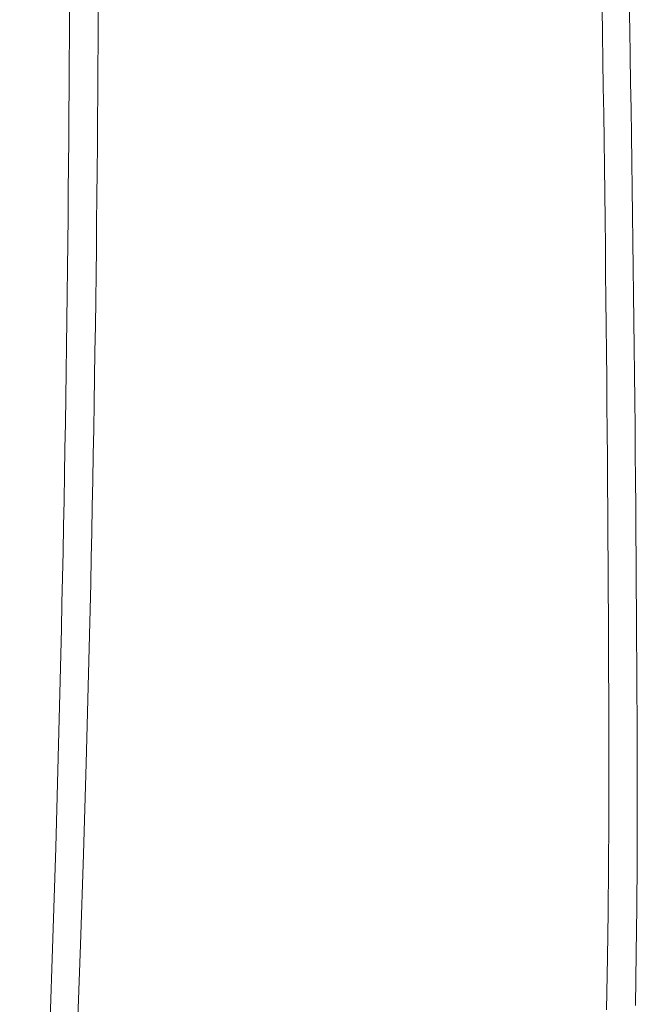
# Model space of a CAD drawing. Extents: x -922 to 7836, y -4841 to 1297.
# Tile 39 of 89: x 4856 to 4897, y -4489 to -4423. Entities that reach past the tile are written whole.
import ezdxf

# ---------------------------------------------------------------- set-up
doc = ezdxf.new("R2010")
doc.units = 0

msp = doc.modelspace()

# ---------------------------------------------------------------- linework, layer by layer
at = {"color": 7, "lineweight": 13}
for points in [[(4855.851563, -4536.8125), (4856.295898, -4527.99707), (4856.511719, -4523.52832), (4856.720703, -4519.058105), (4856.916992, -4514.704102), (4857.105957, -4510.348633), (4857.378906, -4503.726563), (4857.634766, -4497.094238), (4857.87207, -4490.465332), (4858.073242, -4484.381836), (4858.258789, -4478.295898), (4858.472656, -4470.54248)], [(4857.350098, -4537.243164), (4857.632324, -4532.841309), (4857.901367, -4528.436035), (4858.156738, -4524.02832), (4858.336914, -4520.789063), (4858.510254, -4517.548828), (4858.684082, -4514.171387), (4858.851563, -4510.792969), (4859.160156, -4504.168457), (4859.444336, -4497.536621), (4859.705078, -4490.90332), (4859.92334, -4484.816895), (4860.12207, -4478.727539), (4860.301758, -4472.634766), (4860.347656, -4470.96875)], [(4895.129883, -4489.153809), (4895.195801, -4485.660645), (4895.237793, -4482.608887), (4895.265625, -4479.560059), (4895.279785, -4476.520996), (4895.280762, -4473.485352)], [(4897.05957, -4488.874512), (4897.117676, -4485.371582), (4897.152832, -4482.312988), (4897.174805, -4479.256836), (4897.183594, -4476.213867), (4897.179688, -4473.173828)]]:
    msp.add_lwpolyline(points, dxfattribs=at)
for centre, radius, start, end in [((1224.616943, -4480.120117), 3670.670517, 0.103565, 1.874731), ((1159.600098, -4486.016602), 3737.602359, 0.196874, 1.936527)]:
    msp.add_arc(centre, radius, start, end, dxfattribs=at)
for centre, major_axis, ratio, start_param, end_param in [((-3288.247559, -2670.723145), (8068.566406, -2313.501953), 0.488859, 0.125919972, 0.15210392), ((2593.998779, -4033.302246), (1785.148438, -1659.467773), 0.842161, 0.637984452, 0.68819256)]:
    msp.add_ellipse(centre, major_axis=major_axis, ratio=ratio, start_param=start_param, end_param=end_param, dxfattribs=at)

doc.saveas('drawing.dxf')
